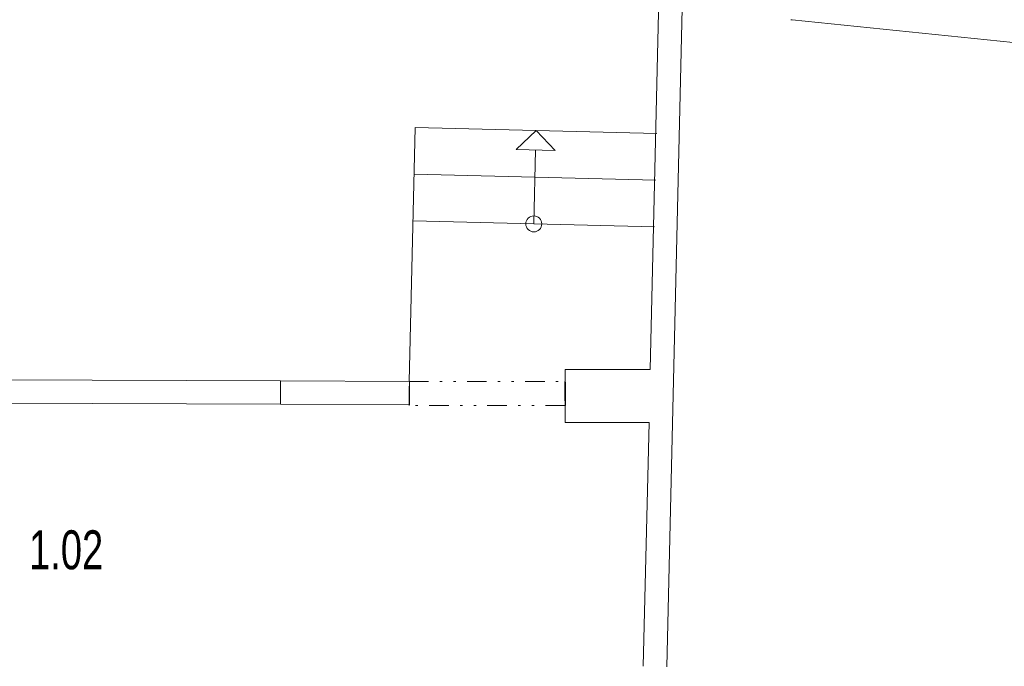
# Model space of a CAD drawing. Header units: millimetres. Extents: x 28262 to 240133, y -152087 to 56534.
# Tile 40 of 107: x 46603 to 52919, y 3562 to 7709. Entities that reach past the tile are written whole.
import ezdxf

# ---------------------------------------------------------------- set-up
doc = ezdxf.new("R2010")
doc.units = ezdxf.units.MM
doc.header["$MEASUREMENT"] = 0
doc.linetypes.add('Čerchovaná se dvěma tečkami M', pattern=[372.5, 125, -72.5, 15, -72.5, 15, -72.5])
for name, color, linetype, lineweight in [('--písmo', 7, 'Continuous', 25), ('2D prvky - obecné', 7, 'Continuous', 9), ('Konstrukce - nosné', 7, 'Continuous', 9), ('Kresby a obrázky', 7, 'Continuous', 9), ('Nové_0', 7, 'Continuous', 9), ('Nové_Konstrukce - nosné', 7, 'Continuous', 9), ('Nové_Otvory – Dveře', 7, 'Continuous', 9), ('Otvory – Okna', 7, 'Continuous', 9)]:
    doc.layers.add(name, color=color, linetype=linetype, lineweight=lineweight)
doc.styles.add('styl1', font='arial.ttf', dxfattribs={"width": 0.7, "height": 250})

msp = doc.modelspace()

# ---------------------------------------------------------------- linework, layer by layer
at = {"layer": '2D prvky - obecné', "linetype": 'Continuous'}
for p, q in [((49100.7, 5388.8), (49140.8, 7018.6)), ((50690.1, 6980.5), (49140.8, 7018.6)), ((50682.7, 6680.6), (49133.4, 6718.7)), ((50675.4, 6380.7), (49126, 6418.8))]:
    msp.add_line(p, q, dxfattribs=at)
at = {"layer": 'Konstrukce - nosné', "linetype": 'Continuous'}
for p, q in [((50706.1, 7948.1), (50648, 5466.8)), ((50753.3, 3558.6), (50852.2, 7781.3)), ((51559.2, 7708.4), (56819.3, 7165.5)), ((50648, 5466.8), (50102.8, 5466.8)), ((50102.8, 5466.8), (50102.8, 5126.8)), ((48275.7, 5242.4), (48276.3, 5392.4)), ((49103.9, 5388.7), (48276.3, 5392.4)), ((49103.3, 5238.7), (49103.9, 5388.7)), ((50103.3, 5234.4), (50103.9, 5384.4)), ((48275.7, 5242.4), (49103.3, 5238.7)), ((50102.8, 5126.8), (50640, 5126.8)), ((50640, 5126.8), (50603.3, 3562.1))]:
    msp.add_line(p, q, dxfattribs=at)
at = {"layer": 'Kresby a obrázky', "linetype": 'Continuous'}
for p, q in [((49915.4, 6999.6), (49787.4, 6877.7)), ((49915.4, 6999.6), (50037.3, 6871.5)), ((50037.3, 6871.5), (49787.4, 6877.7)), ((49900.7, 6399.7), (49912.4, 6874.6))]:
    msp.add_line(p, q, dxfattribs=at)
msp.add_circle((49900.7, 6399.7), 51, dxfattribs=at)
at = {"layer": 'Nové_0', "linetype": 'Čerchovaná se dvěma tečkami M'}
for p, q in [((49100.7, 5388.8), (50100.1, 5388.8)), ((49100.7, 5234.4), (49100.7, 5388.8)), ((50100.1, 5388.8), (50100.1, 5234.4)), ((50100.1, 5234.4), (49100.7, 5234.4))]:
    msp.add_line(p, q, dxfattribs=at)
at = {"layer": 'Nové_Konstrukce - nosné', "linetype": 'Continuous'}
msp.add_line((51549.3, 7709.4), (51559.2, 7708.4), dxfattribs=at)
msp.add_line((51549.3, 7709.4), (51559.2, 7708.4), dxfattribs=at)
at = {"layer": 'Nové_Otvory – Dveře', "linetype": 'Continuous'}
for p, q in [((49103.3, 5238.7), (49103.9, 5388.7)), ((50103.3, 5234.4), (50103.9, 5384.4))]:
    msp.add_line(p, q, dxfattribs=at)
at = {"layer": 'Otvory – Okna', "linetype": 'Continuous'}
for p, q in [((48276.3, 5392.4), (45676.3, 5403.8)), ((48275.7, 5242.4), (48276.3, 5392.4)), ((48275.7, 5242.4), (45675.7, 5253.8))]:
    msp.add_line(p, q, dxfattribs=at)

# ---------------------------------------------------------------- texts
at = {"layer": '--písmo', "style": 'styl1', "width": 0.7}
msp.add_text('1.02', height=250, dxfattribs=at).set_placement((46662.6, 4184.3))

doc.saveas('drawing.dxf')
